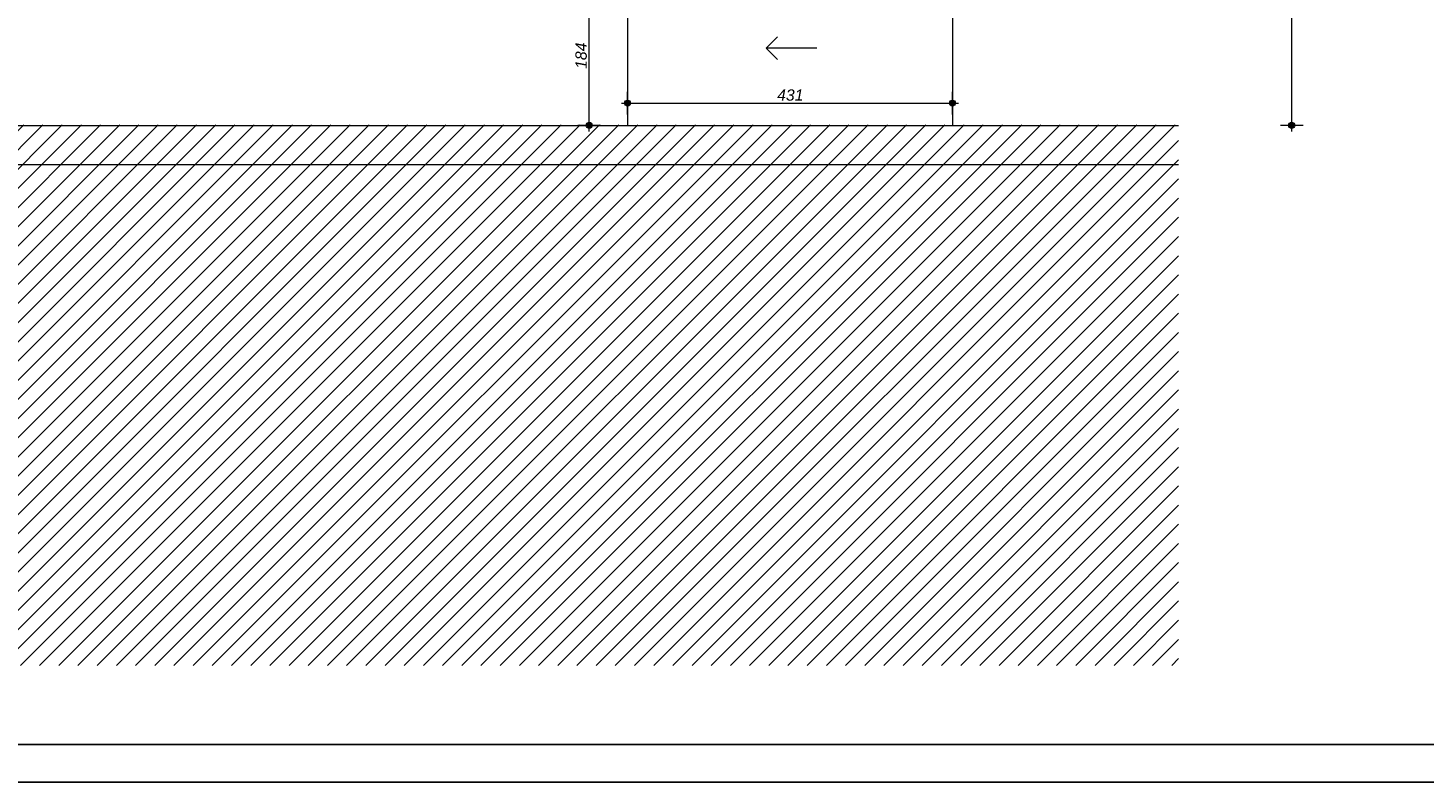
# Model space of a CAD drawing. Header units: millimetres. Extents: x -13944 to 76372, y -78836 to -36151.
# Tile 25 of 29: x 45000 to 63520, y -78836 to -68829. Entities that reach past the tile are written whole.
import ezdxf

# ---------------------------------------------------------------- set-up
doc = ezdxf.new("R2010")
doc.units = ezdxf.units.MM
doc.header["$MEASUREMENT"] = 0
for name, color, linetype, lineweight in [('0_Nr_pióra__4', 7, 'Continuous', 25), ('2D - Ogólne_Nr_pióra__1', 7, 'Continuous', 0), ('_podkład_Nr_pióra__1', 7, 'Continuous', 0), ('Konstrukcja - Ściany zew_Nr_pióra__1', 7, 'Continuous', 0), ('Wymiarowanie - Ogólne_Nr_pióra__82', 114, 'Continuous', 13)]:
    doc.layers.add(name, color=color, linetype=linetype, lineweight=lineweight)
doc.layers.add('Wymiarowanie - Ogólne', color=7, linetype='Continuous')
doc.styles.add('GENERATED_STYLE_2', font='txt')
doc.dimstyles.new('GENERATED_STYLE__1', dxfattribs={"dimtxt": 150, "dimasz": 152, "dimexe": 0.18, "dimexo": 0, "dimgap": 0.09, "dimtad": 1, "dimlfac": 0.1, "dimzin": 0, "dimdsep": 46, "dimtxsty": 'GENERATED_STYLE_2', "dimblk": 'ARROWHEAD_11', "dimblk1": 'ARROWHEAD_11', "dimblk2": 'ARROWHEAD_11', "dimcen": 0.09, "dimclrd": 114, "dimclre": 114, "dimclrt": 114, "dimazin": 0, "dimtfac": 1, "dimtdec": 4, "dimtmove": 0, "dimatfit": 3, "dimfxl": 1, "dimtolj": 1, "dimtzin": 0, "dimarcsym": 0})
doc.dimstyles.new('GENERATED_STYLE__2', dxfattribs={"dimtxt": 150, "dimasz": 152, "dimexe": 0.18, "dimexo": 0, "dimgap": 0.09, "dimtad": 1, "dimtih": 1, "dimtoh": 1, "dimlfac": 0.1, "dimzin": 0, "dimdsep": 46, "dimtxsty": 'GENERATED_STYLE_2', "dimblk": 'ARROWHEAD_11', "dimblk1": 'ARROWHEAD_11', "dimblk2": 'ARROWHEAD_11', "dimcen": 0.09, "dimclrd": 114, "dimclre": 114, "dimclrt": 114, "dimazin": 0, "dimtfac": 1, "dimtdec": 4, "dimtmove": 0, "dimatfit": 3, "dimfxl": 1, "dimtolj": 1, "dimtzin": 0, "dimarcsym": 0})

# ---------------------------------------------------------------- blocks, each defined once
blk = doc.blocks.new('*D1')
at = {"layer": 'Wymiarowanie - Ogólne_Nr_pióra__82', "linetype": 'Continuous'}
for points in [[(61805, -65629), (61802, -65614), (61793, -65601), (61780, -65592), (61765, -65589), (61749, -65592), (61736, -65601), (61728, -65614), (61725, -65629), (61728, -65645), (61736, -65658), (61749, -65666), (61765, -65669), (61780, -65666), (61793, -65658), (61802, -65645)], [(61805, -70122), (61802, -70107), (61793, -70094), (61780, -70085), (61765, -70082), (61749, -70085), (61736, -70094), (61728, -70107), (61725, -70122), (61728, -70137), (61736, -70150), (61749, -70159), (61765, -70162), (61780, -70159), (61793, -70150), (61802, -70137)]]:
    blk.add_hatch(color=256, dxfattribs=at).paths.add_polyline_path(points)
for p, q in [((61725, -65629), (61615, -65629)), ((61765, -70082), (61765, -65669)), ((61915, -65629), (61805, -65629)), ((61725, -70122), (61615, -70122)), ((61765, -70202), (61765, -70162)), ((61915, -70122), (61805, -70122))]:
    blk.add_line(p, q, dxfattribs=at)
for centre in [(61765, -65629), (61765, -70122)]:
    blk.add_circle(centre, 40, dxfattribs=at)
at = {"layer": 'Wymiarowanie - Ogólne_Nr_pióra__82', "insert": (61735, -68047), "char_height": 150, "attachment_point": 7, "rotation": 90, "style": 'GENERATED_STYLE_2'}
blk.add_mtext('\\A1;{\\fArial|b0|i1|c238|p38;450}', dxfattribs=at)
blk = doc.blocks.new('ARROWHEAD_11')
at = {"color": 0, "linetype": 'Continuous', "lineweight": 0}
blk.add_line((0, 0), (-1, 0), dxfattribs=at)
at = {"color": 0, "linetype": 'Continuous', "lineweight": 0, "const_width": 0.25, "flags": 128}
blk.add_lwpolyline([(-0.125, 0, 1), (0.125, 0, 1)], format="xyb", close=True, dxfattribs=at)
blk = doc.blocks.new('*D264')
at = {"layer": 'Wymiarowanie - Ogólne_Nr_pióra__82', "linetype": 'Continuous'}
for points in [[(52994, -69827), (52991, -69812), (52982, -69799), (52969, -69790), (52954, -69787), (52938, -69790), (52925, -69799), (52917, -69812), (52914, -69827), (52917, -69842), (52925, -69855), (52938, -69864), (52954, -69867), (52969, -69864), (52982, -69855), (52991, -69842)], [(57304, -69827), (57301, -69812), (57292, -69799), (57279, -69790), (57264, -69787), (57248, -69790), (57235, -69799), (57227, -69812), (57224, -69827), (57227, -69842), (57235, -69855), (57248, -69864), (57264, -69867), (57279, -69864), (57292, -69855), (57301, -69842)]]:
    blk.add_hatch(color=256, dxfattribs=at).paths.add_polyline_path(points)
for p, q in [((52954, -69787), (52954, -69677)), ((57264, -69787), (57264, -69677)), ((52874, -69827), (52914, -69827)), ((52954, -69977), (52954, -69867)), ((52994, -69827), (57224, -69827)), ((57264, -69977), (57264, -69867)), ((57304, -69827), (57344, -69827))]:
    blk.add_line(p, q, dxfattribs=at)
for centre in [(52954, -69827), (57264, -69827)]:
    blk.add_circle(centre, 40, dxfattribs=at)
at = {"layer": 'Wymiarowanie - Ogólne_Nr_pióra__82', "insert": (54938, -69797), "char_height": 150, "attachment_point": 7, "style": 'GENERATED_STYLE_2'}
blk.add_mtext('\\A1;{\\fArial|b0|i1|c238|p38;431}', dxfattribs=at)
blk = doc.blocks.new('*D314')
at = {"layer": 'Wymiarowanie - Ogólne_Nr_pióra__82', "linetype": 'Continuous'}
for points in [[(52485, -68282), (52482, -68267), (52473, -68254), (52461, -68245), (52445, -68242), (52430, -68245), (52417, -68254), (52408, -68267), (52405, -68282), (52408, -68297), (52417, -68310), (52430, -68319), (52445, -68322), (52461, -68319), (52473, -68310), (52482, -68297)], [(52485, -70122), (52482, -70107), (52473, -70094), (52461, -70085), (52445, -70082), (52430, -70085), (52417, -70094), (52408, -70107), (52405, -70122), (52408, -70137), (52417, -70150), (52430, -70159), (52445, -70162), (52461, -70159), (52473, -70150), (52482, -70137)]]:
    blk.add_hatch(color=256, dxfattribs=at).paths.add_polyline_path(points)
for p, q in [((52405, -68282), (52295, -68282)), ((52445, -68242), (52445, -68202)), ((52445, -70082), (52445, -68322)), ((52595, -68282), (52485, -68282)), ((52405, -70122), (52295, -70122)), ((52445, -70202), (52445, -70162)), ((52595, -70122), (52485, -70122))]:
    blk.add_line(p, q, dxfattribs=at)
for centre in [(52445, -68282), (52445, -70122)]:
    blk.add_circle(centre, 40, dxfattribs=at)
at = {"layer": 'Wymiarowanie - Ogólne_Nr_pióra__82', "insert": (52415, -69373), "char_height": 150, "attachment_point": 7, "rotation": 90, "style": 'GENERATED_STYLE_2'}
blk.add_mtext('\\A1;{\\fArial|b0|i1|c238|p38;184}', dxfattribs=at)

msp = doc.modelspace()

# ---------------------------------------------------------------- hatches: boundary and pattern name
at = {"layer": 'Konstrukcja - Ściany zew_Nr_pióra__1', "linetype": 'Continuous'}
h = msp.add_hatch(dxfattribs=at)
h.set_pattern_fill('Bloczki_ceramiczne', color=256, style=0, pattern_type=2)
h.set_pattern_definition([(45, (0, 0), (-127.27922, 127.27922), [])])
h.paths.add_polyline_path([(-1040.404, -76044.91), (-1040.404, -77288.047), (60264.596, -77288.047), (60264.596, -70115.378), (27734.596, -70115.378), (27734.596, -71572.176), (23038.421, -71572.176), (6159.596, -71572.176), (6159.596, -76044.91)])

# ---------------------------------------------------------------- linework, layer by layer
at = {"layer": '0_Nr_pióra__4', "linetype": 'Continuous', "flags": 128}
for points in [[(76371.934, -36317.498), (-13943.569, -36317.498), (-13943.569, -78836.041), (76371.934, -78836.041)], [(-9110.033, -37336.041), (75871.934, -37336.041), (75871.934, -78336.041), (-9110.033, -78336.041)]]:
    msp.add_lwpolyline(points, close=True, dxfattribs=at)
at = {"layer": '2D - Ogólne_Nr_pióra__1', "linetype": 'Continuous'}
for p, q in [((54792.77, -69097.246), (54942.77, -68947.246)), ((55463.372, -69097.246), (54792.77, -69097.246)), ((54792.77, -69097.246), (54942.77, -69247.246))]:
    msp.add_line(p, q, dxfattribs=at)
at = {"layer": '_podkład_Nr_pióra__1', "linetype": 'Continuous'}
for p, q in [((57263.596, -65629.384), (57263.596, -70122.176)), ((52953.596, -68219.724), (52953.596, -70122.176)), ((29924.596, -70122.176), (60264.596, -70122.176)), ((29924.596, -70642.176), (60264.596, -70642.176))]:
    msp.add_line(p, q, dxfattribs=at)

# ---------------------------------------------------------------- dimensions: what is measured, and where the dimension line sits
at = {"layer": 'Wymiarowanie - Ogólne', "color": 114, "linetype": 'Continuous', "lineweight": 13}
dim = msp.add_linear_dim(base=(61764.596, -65629.384), p1=(57307.513, -70122.176), p2=(60308.513, -65629.384), angle=90, text='450', dimstyle='GENERATED_STYLE__1', dxfattribs=at)
dim.commit()
dim.dimension.update_dxf_attribs({"geometry": '*D1', "text_midpoint": (61659.596, -67875.78), "dimtype": 160, "text_rotation": 90})
dim = msp.add_linear_dim(base=(52445.206, -68282.13), p1=(52813.596, -70122.176), p2=(52822.287, -68282.13), angle=90, dimstyle='GENERATED_STYLE__1', dxfattribs=at)
dim.commit()
dim.dimension.update_dxf_attribs({"geometry": '*D314', "text_midpoint": (52340.206, -69202.153), "dimtype": 160, "text_rotation": 90})
dim = msp.add_linear_dim(base=(57263.596, -69827.043), p1=(52953.596, -70122.176), p2=(57263.596, -70122.176), dimstyle='GENERATED_STYLE__2', dxfattribs=at)
dim.commit()
dim.dimension.update_dxf_attribs({"geometry": '*D264', "text_midpoint": (55108.596, -69722.043), "dimtype": 160})

doc.saveas('drawing.dxf')
